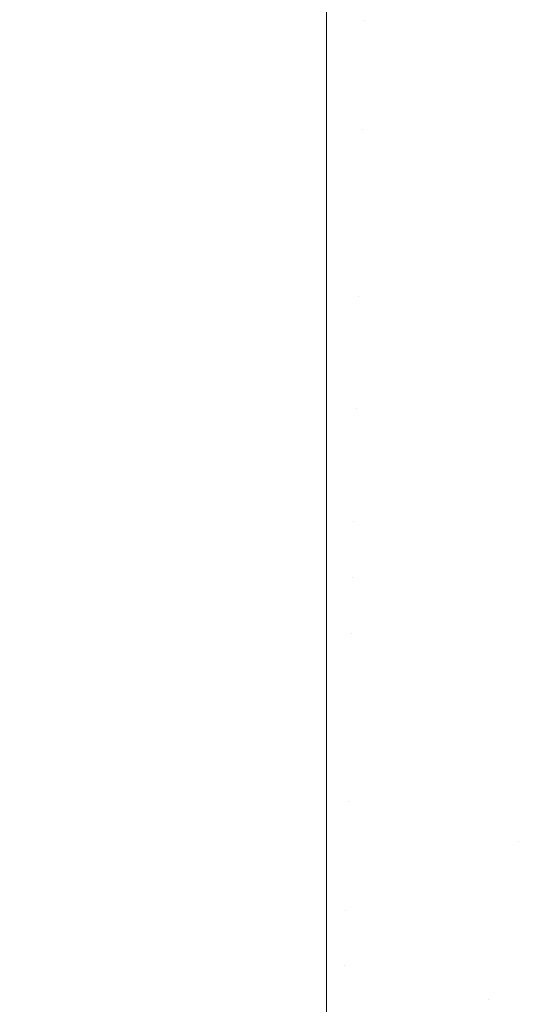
# Model space of a CAD drawing. Header units: centimetres. Extents: x -17.1 to 18.2, y 4.2 to 6.
# Tile 151 of 256: x -5.3088 to -5.2908, y 5.9307 to 5.9661. Entities that reach past the tile are written whole.
import ezdxf

# ---------------------------------------------------------------- set-up
doc = ezdxf.new("R2010")
doc.units = ezdxf.units.CM
doc.header["$LTSCALE"] = 2.54
doc.layers.add('Lucido design-1', color=7, linetype='Continuous')

# ---------------------------------------------------------------- blocks, each defined once
blk = doc.blocks.new('Gruppo-3-1')
at = {"color": 7, "linetype": 'Continuous', "lineweight": 9}
for points, invisible_edges in [([(-5.297794, 5.967771, -2276.995898), (-5.29639, 5.968048, -2276.995613), (-5.29643, 5.966111, -2276.997357)], 11), ([(-5.29639, 5.968048, -2276.995613), (-5.294988, 5.967948, -2276.995613), (-5.295068, 5.966014, -2276.997357), (-5.29643, 5.966111, -2276.997357)], 15), ([(-5.29371, 5.965854, -2276.997357), (-5.295068, 5.966014, -2276.997357), (-5.294988, 5.967948, -2276.995613), (-5.29359, 5.967783, -2276.995613)], 15), ([(18.147234, 5.967771, -2276.248442), (-17.020308, 5.967771, -2276.248442), (-17.020308, 5.964491, -2276.245566), (18.147234, 5.964491, -2276.245566)], 5), ([(-17.020308, 5.967771, -2276.995898), (-5.297794, 5.967771, -2276.995898), (-5.297794, 5.964491, -2276.998774), (-17.020308, 5.964491, -2276.998774)], 5), ([(-5.29643, 5.966111, -2276.997357), (-5.297794, 5.964491, -2276.998774), (-5.297794, 5.967771, -2276.995898)], 9), ([(-5.29359, 5.967783, -2276.995613), (-5.292198, 5.967553, -2276.995613), (-5.292358, 5.96563, -2276.997357), (-5.29371, 5.965854, -2276.997357)], 15), ([(-5.291013, 5.965343, -2276.997357), (-5.292358, 5.96563, -2276.997357), (-5.292198, 5.967553, -2276.995613), (-5.290814, 5.967257, -2276.995613)], 15), ([(-5.290814, 5.967257, -2276.995613), (-5.28944, 5.966898, -2276.995613), (-5.289679, 5.964994, -2276.997357), (-5.291013, 5.965343, -2276.997357)], 15), ([(-5.296471, 5.964152, -2276.999031), (-5.297794, 5.964491, -2276.998774), (-5.29643, 5.966111, -2276.997357)], 11), ([(-5.29643, 5.966111, -2276.997357), (-5.295068, 5.966014, -2276.997357), (-5.295149, 5.964058, -2276.999031), (-5.296471, 5.964152, -2276.999031)], 15), ([(-5.293831, 5.963903, -2276.999031), (-5.295149, 5.964058, -2276.999031), (-5.295068, 5.966014, -2276.997357), (-5.29371, 5.965854, -2276.997357)], 15), ([(-5.29371, 5.965854, -2276.997357), (-5.292358, 5.96563, -2276.997357), (-5.292519, 5.963685, -2276.999031), (-5.293831, 5.963903, -2276.999031)], 15), ([(-5.291215, 5.963407, -2276.999031), (-5.292519, 5.963685, -2276.999031), (-5.292358, 5.96563, -2276.997357), (-5.291013, 5.965343, -2276.997357)], 15), ([(-5.291013, 5.965343, -2276.997357), (-5.289679, 5.964994, -2276.997357), (-5.28992, 5.963068, -2276.999031), (-5.291215, 5.963407, -2276.999031)], 15), ([(18.147234, 5.964491, -2276.245566), (-17.020308, 5.964491, -2276.245566), (-17.020308, 5.961088, -2276.242835), (18.147234, 5.961088, -2276.242835)], 5), ([(-5.297794, 5.964491, -2276.998774), (-5.297794, 5.961088, -2277.001505), (-17.020308, 5.961088, -2277.001505), (-17.020308, 5.964178, -2276.999025)], 10), ([(-17.020308, 5.964178, -2276.999025), (-17.020308, 5.964491, -2276.998774), (-5.297794, 5.964491, -2276.998774)], 10), ([(-5.296512, 5.962175, -2277.000635), (-5.297794, 5.961088, -2277.001505), (-5.297794, 5.964491, -2276.998774), (-5.296471, 5.964152, -2276.999031)], 13), ([(-5.296471, 5.964152, -2276.999031), (-5.295149, 5.964058, -2276.999031), (-5.295231, 5.962084, -2277.000635), (-5.296512, 5.962175, -2277.000635)], 15), ([(-5.293954, 5.961933, -2277.000635), (-5.295231, 5.962084, -2277.000635), (-5.295149, 5.964058, -2276.999031), (-5.293831, 5.963903, -2276.999031)], 15), ([(-5.293831, 5.963903, -2276.999031), (-5.292519, 5.963685, -2276.999031), (-5.292682, 5.961723, -2277.000635), (-5.293954, 5.961933, -2277.000635)], 15), ([(-5.291418, 5.961453, -2277.000635), (-5.292682, 5.961723, -2277.000635), (-5.292519, 5.963685, -2276.999031), (-5.291215, 5.963407, -2276.999031)], 15), ([(-5.291215, 5.963407, -2276.999031), (-5.28992, 5.963068, -2276.999031), (-5.290163, 5.961125, -2277.000635), (-5.291418, 5.961453, -2277.000635)], 15), ([(-5.296553, 5.960183, -2277.00217), (-5.297794, 5.961088, -2277.001505), (-5.296512, 5.962175, -2277.000635)], 11), ([(-5.296512, 5.962175, -2277.000635), (-5.295231, 5.962084, -2277.000635), (-5.295313, 5.960095, -2277.00217), (-5.296553, 5.960183, -2277.00217)], 15), ([(-5.294077, 5.959949, -2277.00217), (-5.295313, 5.960095, -2277.00217), (-5.295231, 5.962084, -2277.000635), (-5.293954, 5.961933, -2277.000635)], 15), ([(-5.293954, 5.961933, -2277.000635), (-5.292682, 5.961723, -2277.000635), (-5.292847, 5.959745, -2277.00217), (-5.294077, 5.959949, -2277.00217)], 15), ([(-5.291623, 5.959484, -2277.00217), (-5.292847, 5.959745, -2277.00217), (-5.292682, 5.961723, -2277.000635), (-5.291418, 5.961453, -2277.000635)], 15), ([(-5.291418, 5.961453, -2277.000635), (-5.290163, 5.961125, -2277.000635), (-5.290409, 5.959167, -2277.00217), (-5.291623, 5.959484, -2277.00217)], 15), ([(18.147234, 5.961088, -2276.242835), (-17.020308, 5.961088, -2276.242835), (-17.020308, 5.95757, -2276.240255), (18.147234, 5.95757, -2276.240255)], 5), ([(-5.297794, 5.961088, -2277.001505), (-5.297794, 5.95757, -2277.004085), (-17.020308, 5.95757, -2277.004085), (-17.020308, 5.960201, -2277.002155)], 10), ([(-17.020308, 5.960201, -2277.002155), (-17.020308, 5.961088, -2277.001505), (-5.297794, 5.961088, -2277.001505)], 10), ([(-5.297794, 5.95757, -2277.004085), (-5.297794, 5.961088, -2277.001505), (-5.296553, 5.960183, -2277.00217), (-5.296594, 5.958178, -2277.003636)], 14), ([(-5.296594, 5.958178, -2277.003636), (-5.296553, 5.960183, -2277.00217), (-5.295313, 5.960095, -2277.00217), (-5.295396, 5.958093, -2277.003636)], 15), ([(-5.295396, 5.958093, -2277.003636), (-5.295313, 5.960095, -2277.00217), (-5.294077, 5.959949, -2277.00217), (-5.294201, 5.957952, -2277.003636)], 15), ([(-5.294201, 5.957952, -2277.003636), (-5.294077, 5.959949, -2277.00217), (-5.292847, 5.959745, -2277.00217), (-5.293012, 5.957755, -2277.003636)], 15), ([(-5.293012, 5.957755, -2277.003636), (-5.292847, 5.959745, -2277.00217), (-5.291623, 5.959484, -2277.00217), (-5.291829, 5.957503, -2277.003636)], 15), ([(-5.291829, 5.957503, -2277.003636), (-5.291623, 5.959484, -2277.00217), (-5.290409, 5.959167, -2277.00217), (-5.290655, 5.957196, -2277.003636)], 15), ([(-5.296594, 5.958178, -2277.003636), (-5.296636, 5.956163, -2277.005034), (-5.297794, 5.95757, -2277.004085)], 11), ([(-5.295396, 5.958093, -2277.003636), (-5.29548, 5.956081, -2277.005034), (-5.296636, 5.956163, -2277.005034), (-5.296594, 5.958178, -2277.003636)], 15), ([(-5.294201, 5.957952, -2277.003636), (-5.294326, 5.955945, -2277.005034), (-5.29548, 5.956081, -2277.005034), (-5.295396, 5.958093, -2277.003636)], 15), ([(-5.293012, 5.957755, -2277.003636), (-5.293178, 5.955755, -2277.005034), (-5.294326, 5.955945, -2277.005034), (-5.294201, 5.957952, -2277.003636)], 15), ([(-5.291829, 5.957503, -2277.003636), (-5.292037, 5.955511, -2277.005034), (-5.293178, 5.955755, -2277.005034), (-5.293012, 5.957755, -2277.003636)], 15), ([(18.147234, 5.95757, -2276.240255), (-17.020308, 5.95757, -2276.240255), (-17.020308, 5.953942, -2276.237831), (18.147234, 5.953942, -2276.237831)], 5), ([(-5.297794, 5.95757, -2277.004085), (-5.297794, 5.953942, -2277.006509), (-17.020308, 5.953942, -2277.006509), (-17.020308, 5.956178, -2277.005015)], 10), ([(-17.020308, 5.956178, -2277.005015), (-17.020308, 5.95757, -2277.004085), (-5.297794, 5.95757, -2277.004085)], 10), ([(-5.297794, 5.953942, -2277.006509), (-5.297794, 5.95757, -2277.004085), (-5.296636, 5.956163, -2277.005034)], 10), ([(-5.290655, 5.957196, -2277.003636), (-5.290904, 5.955215, -2277.005034), (-5.292037, 5.955511, -2277.005034), (-5.291829, 5.957503, -2277.003636)], 15), ([(-5.289492, 5.956835, -2277.003636), (-5.28978, 5.954867, -2277.005034), (-5.290904, 5.955215, -2277.005034), (-5.290655, 5.957196, -2277.003636)], 15), ([(-5.296636, 5.956163, -2277.005034), (-5.296678, 5.954142, -2277.006365), (-5.297794, 5.953942, -2277.006509)], 11), ([(-5.296678, 5.954142, -2277.006365), (-5.296636, 5.956163, -2277.005034), (-5.29548, 5.956081, -2277.005034), (-5.295563, 5.954063, -2277.006365)], 15), ([(-5.295563, 5.954063, -2277.006365), (-5.29548, 5.956081, -2277.005034), (-5.294326, 5.955945, -2277.005034), (-5.294452, 5.953931, -2277.006365)], 15), ([(-5.294452, 5.953931, -2277.006365), (-5.294326, 5.955945, -2277.005034), (-5.293178, 5.955755, -2277.005034), (-5.293345, 5.953748, -2277.006365)], 15), ([(-5.293345, 5.953748, -2277.006365), (-5.293178, 5.955755, -2277.005034), (-5.292037, 5.955511, -2277.005034), (-5.292245, 5.953513, -2277.006365)], 15), ([(-5.292245, 5.953513, -2277.006365), (-5.292037, 5.955511, -2277.005034), (-5.290904, 5.955215, -2277.005034), (-5.291153, 5.953228, -2277.006365)], 15), ([(-5.291153, 5.953228, -2277.006365), (-5.290904, 5.955215, -2277.005034), (-5.28978, 5.954867, -2277.005034), (-5.29007, 5.952892, -2277.006365)], 15), ([(-5.296678, 5.954142, -2277.006365), (-5.29672, 5.952115, -2277.00763), (-5.297794, 5.953942, -2277.006509)], 11), ([(-5.295563, 5.954063, -2277.006365), (-5.295647, 5.952039, -2277.00763), (-5.29672, 5.952115, -2277.00763), (-5.296678, 5.954142, -2277.006365)], 15), ([(18.147234, 5.953942, -2276.237831), (-17.020308, 5.953942, -2276.237831), (-17.020308, 5.950212, -2276.235567), (18.147234, 5.950212, -2276.235567)], 5), ([(-5.297794, 5.953942, -2277.006509), (-5.297794, 5.950212, -2277.008773), (-17.020308, 5.950212, -2277.008773), (-17.020308, 5.952128, -2277.00761)], 10), ([(-17.020308, 5.952128, -2277.00761), (-17.020308, 5.953942, -2277.006509), (-5.297794, 5.953942, -2277.006509)], 10), ([(-5.297794, 5.950212, -2277.008773), (-5.297794, 5.953942, -2277.006509), (-5.29672, 5.952115, -2277.00763)], 10), ([(-5.294452, 5.953931, -2277.006365), (-5.294577, 5.951913, -2277.00763), (-5.295647, 5.952039, -2277.00763), (-5.295563, 5.954063, -2277.006365)], 15), ([(-5.293345, 5.953748, -2277.006365), (-5.293512, 5.951737, -2277.00763), (-5.294577, 5.951913, -2277.00763), (-5.294452, 5.953931, -2277.006365)], 15), ([(-5.292245, 5.953513, -2277.006365), (-5.292453, 5.951511, -2277.00763), (-5.293512, 5.951737, -2277.00763), (-5.293345, 5.953748, -2277.006365)], 15), ([(-5.291153, 5.953228, -2277.006365), (-5.291402, 5.951236, -2277.00763), (-5.292453, 5.951511, -2277.00763), (-5.292245, 5.953513, -2277.006365)], 15), ([(-5.29007, 5.952892, -2277.006365), (-5.29036, 5.950913, -2277.00763), (-5.291402, 5.951236, -2277.00763), (-5.291153, 5.953228, -2277.006365)], 15), ([(-5.29672, 5.952115, -2277.00763), (-5.296762, 5.950087, -2277.008831), (-5.297794, 5.950212, -2277.008773)], 11), ([(-5.296762, 5.950087, -2277.008831), (-5.29672, 5.952115, -2277.00763), (-5.295647, 5.952039, -2277.00763), (-5.295731, 5.950014, -2277.008831)], 15), ([(-5.295731, 5.950014, -2277.008831), (-5.295647, 5.952039, -2277.00763), (-5.294577, 5.951913, -2277.00763), (-5.294703, 5.949893, -2277.008831)], 15), ([(-5.294703, 5.949893, -2277.008831), (-5.294577, 5.951913, -2277.00763), (-5.293512, 5.951737, -2277.00763), (-5.29368, 5.949723, -2277.008831)], 15), ([(-5.29368, 5.949723, -2277.008831), (-5.293512, 5.951737, -2277.00763), (-5.292453, 5.951511, -2277.00763), (-5.292662, 5.949506, -2277.008831)], 15), ([(-5.292662, 5.949506, -2277.008831), (-5.292453, 5.951511, -2277.00763), (-5.291402, 5.951236, -2277.00763), (-5.291652, 5.949242, -2277.008831)], 15), ([(-5.291652, 5.949242, -2277.008831), (-5.291402, 5.951236, -2277.00763), (-5.29036, 5.950913, -2277.00763), (-5.290651, 5.948932, -2277.008831)], 15), ([(18.147234, 5.950212, -2276.235567), (-17.020308, 5.950212, -2276.235567), (-17.020308, 5.946387, -2276.233469), (18.147234, 5.946387, -2276.233469)], 5), ([(-17.020308, 5.948071, -2277.009947), (-17.020308, 5.950212, -2277.008773), (-5.297794, 5.950212, -2277.008773), (-5.297794, 5.946387, -2277.010871)], 10), ([(-5.297794, 5.950212, -2277.008773), (-5.296762, 5.950087, -2277.008831), (-5.296804, 5.948059, -2277.009968)], 11), ([(-5.296804, 5.948059, -2277.009968), (-5.297794, 5.946387, -2277.010871), (-5.297794, 5.950212, -2277.008773)], 9), ([(-5.295731, 5.950014, -2277.008831), (-5.295815, 5.947989, -2277.009968), (-5.296804, 5.948059, -2277.009968), (-5.296762, 5.950087, -2277.008831)], 15), ([(-5.294703, 5.949893, -2277.008831), (-5.294829, 5.947872, -2277.009968), (-5.295815, 5.947989, -2277.009968), (-5.295731, 5.950014, -2277.008831)], 15), ([(-5.29368, 5.949723, -2277.008831), (-5.293847, 5.94771, -2277.009968), (-5.294829, 5.947872, -2277.009968), (-5.294703, 5.949893, -2277.008831)], 15), ([(-5.292662, 5.949506, -2277.008831), (-5.292871, 5.947501, -2277.009968), (-5.293847, 5.94771, -2277.009968), (-5.29368, 5.949723, -2277.008831)], 15), ([(-5.291652, 5.949242, -2277.008831), (-5.291902, 5.947248, -2277.009968), (-5.292871, 5.947501, -2277.009968), (-5.292662, 5.949506, -2277.008831)], 15), ([(-5.290651, 5.948932, -2277.008831), (-5.290941, 5.94695, -2277.009968), (-5.291902, 5.947248, -2277.009968), (-5.291652, 5.949242, -2277.008831)], 15), ([(-5.28966, 5.948576, -2277.008831), (-5.28999, 5.946609, -2277.009968), (-5.290941, 5.94695, -2277.009968), (-5.290651, 5.948932, -2277.008831)], 15), ([(-5.297794, 5.946387, -2277.010871), (-17.020308, 5.946387, -2277.010871), (-17.020308, 5.948071, -2277.009947)], 9), ([(-5.297794, 5.946387, -2277.010871), (-5.296804, 5.948059, -2277.009968), (-5.296846, 5.946033, -2277.011043)], 11), ([(-5.296846, 5.946033, -2277.011043), (-5.296804, 5.948059, -2277.009968), (-5.295815, 5.947989, -2277.009968), (-5.295899, 5.945966, -2277.011043)], 15), ([(-5.295899, 5.945966, -2277.011043), (-5.295815, 5.947989, -2277.009968), (-5.294829, 5.947872, -2277.009968), (-5.294954, 5.945854, -2277.011043)], 15), ([(-5.294954, 5.945854, -2277.011043), (-5.294829, 5.947872, -2277.009968), (-5.293847, 5.94771, -2277.009968), (-5.294014, 5.945698, -2277.011043)], 15), ([(-5.294014, 5.945698, -2277.011043), (-5.293847, 5.94771, -2277.009968), (-5.292871, 5.947501, -2277.009968), (-5.293079, 5.945499, -2277.011043)], 15), ([(-5.293079, 5.945499, -2277.011043), (-5.292871, 5.947501, -2277.009968), (-5.291902, 5.947248, -2277.009968), (-5.292151, 5.945256, -2277.011043)], 15), ([(-5.291231, 5.944971, -2277.011043), (-5.292151, 5.945256, -2277.011043), (-5.291902, 5.947248, -2277.009968), (-5.290941, 5.94695, -2277.009968)], 15), ([(-5.290941, 5.94695, -2277.009968), (-5.28999, 5.946609, -2277.009968), (-5.290321, 5.944644, -2277.011043), (-5.291231, 5.944971, -2277.011043)], 15), ([(18.147234, 5.946387, -2276.233469), (-17.020308, 5.946387, -2276.233469), (-17.020308, 5.942474, -2276.231539), (18.147234, 5.942474, -2276.231539)], 5), ([(-5.297794, 5.946387, -2277.010871), (-5.297794, 5.942474, -2277.012801), (-17.020308, 5.942474, -2277.012801), (-17.020308, 5.944022, -2277.012037)], 10), ([(-17.020308, 5.944022, -2277.012037), (-17.020308, 5.946387, -2277.010871), (-5.297794, 5.946387, -2277.010871)], 10), ([(-5.297794, 5.946387, -2277.010871), (-5.296846, 5.946033, -2277.011043), (-5.296888, 5.944011, -2277.012058)], 11), ([(-5.296888, 5.944011, -2277.012058), (-5.297794, 5.942474, -2277.012801), (-5.297794, 5.946387, -2277.010871)], 9), ([(-5.295899, 5.945966, -2277.011043), (-5.295982, 5.943947, -2277.012058), (-5.296888, 5.944011, -2277.012058), (-5.296846, 5.946033, -2277.011043)], 15), ([(-5.294954, 5.945854, -2277.011043), (-5.29508, 5.94384, -2277.012058), (-5.295982, 5.943947, -2277.012058), (-5.295899, 5.945966, -2277.011043)], 15), ([(-5.294014, 5.945698, -2277.011043), (-5.294181, 5.943691, -2277.012058), (-5.29508, 5.94384, -2277.012058), (-5.294954, 5.945854, -2277.011043)], 15), ([(-5.293079, 5.945499, -2277.011043), (-5.293287, 5.943501, -2277.012058), (-5.294181, 5.943691, -2277.012058), (-5.294014, 5.945698, -2277.011043)], 15), ([(-5.292151, 5.945256, -2277.011043), (-5.2924, 5.943269, -2277.012058), (-5.293287, 5.943501, -2277.012058), (-5.293079, 5.945499, -2277.011043)], 15), ([(-5.291521, 5.942996, -2277.012058), (-5.2924, 5.943269, -2277.012058), (-5.292151, 5.945256, -2277.011043), (-5.291231, 5.944971, -2277.011043)], 15), ([(-5.291231, 5.944971, -2277.011043), (-5.290321, 5.944644, -2277.011043), (-5.290651, 5.942684, -2277.012058), (-5.291521, 5.942996, -2277.012058)], 15), ([(-5.296929, 5.941995, -2277.013013), (-5.297794, 5.942474, -2277.012801), (-5.296888, 5.944011, -2277.012058)], 11), ([(-5.296888, 5.944011, -2277.012058), (-5.295982, 5.943947, -2277.012058), (-5.296066, 5.941934, -2277.013013), (-5.296929, 5.941995, -2277.013013)], 15), ([(-5.295205, 5.941832, -2277.013013), (-5.296066, 5.941934, -2277.013013), (-5.295982, 5.943947, -2277.012058), (-5.29508, 5.94384, -2277.012058)], 15), ([(-5.29508, 5.94384, -2277.012058), (-5.294181, 5.943691, -2277.012058), (-5.294347, 5.94169, -2277.013013), (-5.295205, 5.941832, -2277.013013)], 15), ([(-5.293495, 5.941509, -2277.013013), (-5.294347, 5.94169, -2277.013013), (-5.294181, 5.943691, -2277.012058), (-5.293287, 5.943501, -2277.012058)], 15), ([(-5.293287, 5.943501, -2277.012058), (-5.2924, 5.943269, -2277.012058), (-5.292649, 5.941287, -2277.013013), (-5.293495, 5.941509, -2277.013013)], 15), ([(-5.29181, 5.941027, -2277.013013), (-5.292649, 5.941287, -2277.013013), (-5.2924, 5.943269, -2277.012058), (-5.291521, 5.942996, -2277.012058)], 15), ([(-5.291521, 5.942996, -2277.012058), (-5.290651, 5.942684, -2277.012058), (-5.290979, 5.940729, -2277.013013), (-5.29181, 5.941027, -2277.013013)], 15), ([(-17.020308, 5.942474, -2276.231539), (-17.020308, 5.93848, -2276.229782), (18.147234, 5.93848, -2276.229782), (18.147234, 5.939998, -2276.23045)], 10), ([(18.147234, 5.939998, -2276.23045), (18.147234, 5.942474, -2276.231539), (-17.020308, 5.942474, -2276.231539)], 10), ([(-5.297794, 5.942474, -2277.012801), (-5.297794, 5.93848, -2277.014558), (-17.020308, 5.93848, -2277.014558), (-17.020308, 5.939998, -2277.01389)], 10), ([(-17.020308, 5.939998, -2277.01389), (-17.020308, 5.942474, -2277.012801), (-5.297794, 5.942474, -2277.012801)], 10), ([(-5.296971, 5.939988, -2277.013911), (-5.297794, 5.93848, -2277.014558), (-5.297794, 5.942474, -2277.012801), (-5.296929, 5.941995, -2277.013013)], 13), ([(-5.290159, 5.940394, -2277.013013), (-5.290979, 5.940729, -2277.013013), (-5.290651, 5.942684, -2277.012058), (-5.28979, 5.942333, -2277.012058)], 15), ([(-5.296929, 5.941995, -2277.013013), (-5.296066, 5.941934, -2277.013013), (-5.296149, 5.93993, -2277.013911), (-5.296971, 5.939988, -2277.013911)], 15), ([(-5.295329, 5.939833, -2277.013911), (-5.296149, 5.93993, -2277.013911), (-5.296066, 5.941934, -2277.013013), (-5.295205, 5.941832, -2277.013013)], 15), ([(-5.295205, 5.941832, -2277.013013), (-5.294347, 5.94169, -2277.013013), (-5.294513, 5.939698, -2277.013911), (-5.295329, 5.939833, -2277.013911)], 15), ([(-5.293701, 5.939524, -2277.013911), (-5.294513, 5.939698, -2277.013911), (-5.294347, 5.94169, -2277.013013), (-5.293495, 5.941509, -2277.013013)], 15), ([(-5.293495, 5.941509, -2277.013013), (-5.292649, 5.941287, -2277.013013), (-5.292896, 5.939314, -2277.013911), (-5.293701, 5.939524, -2277.013911)], 15), ([(-5.292097, 5.939066, -2277.013911), (-5.292896, 5.939314, -2277.013911), (-5.292649, 5.941287, -2277.013013), (-5.29181, 5.941027, -2277.013013)], 15), ([(-5.29181, 5.941027, -2277.013013), (-5.290979, 5.940729, -2277.013013), (-5.291307, 5.938783, -2277.013911), (-5.292097, 5.939066, -2277.013911)], 15), ([(-5.290526, 5.938464, -2277.013911), (-5.291307, 5.938783, -2277.013911), (-5.290979, 5.940729, -2277.013013), (-5.290159, 5.940394, -2277.013013)], 15), ([(-5.297794, 5.93848, -2277.014558), (-5.296971, 5.939988, -2277.013911), (-5.297012, 5.93799, -2277.014752)], 11), ([(-5.297012, 5.93799, -2277.014752), (-5.296971, 5.939988, -2277.013911), (-5.296149, 5.93993, -2277.013911), (-5.296231, 5.937935, -2277.014752)], 15), ([(-5.296231, 5.937935, -2277.014752), (-5.296149, 5.93993, -2277.013911), (-5.295329, 5.939833, -2277.013911), (-5.295453, 5.937843, -2277.014752)], 15), ([(-5.295453, 5.937843, -2277.014752), (-5.295329, 5.939833, -2277.013911), (-5.294513, 5.939698, -2277.013911), (-5.294678, 5.937714, -2277.014752)], 15), ([(-5.293907, 5.93755, -2277.014752), (-5.294678, 5.937714, -2277.014752), (-5.294513, 5.939698, -2277.013911), (-5.293701, 5.939524, -2277.013911)], 15), ([(-5.293701, 5.939524, -2277.013911), (-5.292896, 5.939314, -2277.013911), (-5.293142, 5.93735, -2277.014752), (-5.293907, 5.93755, -2277.014752)], 15), ([(-5.292383, 5.937115, -2277.014752), (-5.293142, 5.93735, -2277.014752), (-5.292896, 5.939314, -2277.013911), (-5.292097, 5.939066, -2277.013911)], 15), ([(-5.292097, 5.939066, -2277.013911), (-5.291307, 5.938783, -2277.013911), (-5.291633, 5.936846, -2277.014752), (-5.292383, 5.937115, -2277.014752)], 15), ([(-17.020308, 5.93848, -2276.229782), (-17.020308, 5.934414, -2276.228201), (18.147234, 5.934414, -2276.228201), (18.147234, 5.938005, -2276.229597)], 10), ([(18.147234, 5.938005, -2276.229597), (18.147234, 5.93848, -2276.229782), (-17.020308, 5.93848, -2276.229782)], 10), ([(-5.297794, 5.93848, -2277.014558), (-17.020308, 5.936013, -2277.015518), (-17.020308, 5.938005, -2277.014743)], 9), ([(-5.297794, 5.93848, -2277.014558), (-5.297794, 5.934414, -2277.016139), (-17.020308, 5.934414, -2277.016139), (-17.020308, 5.936013, -2277.015518)], 10), ([(-17.020308, 5.938005, -2277.014743), (-17.020308, 5.93848, -2277.014558), (-5.297794, 5.93848, -2277.014558)], 10), ([(-5.297012, 5.93799, -2277.014752), (-5.297053, 5.936004, -2277.015539), (-5.297794, 5.934414, -2277.016139), (-5.297794, 5.93848, -2277.014558)], 11), ([(-5.290891, 5.936543, -2277.014752), (-5.291633, 5.936846, -2277.014752), (-5.291307, 5.938783, -2277.013911), (-5.290526, 5.938464, -2277.013911)], 15), ([(-5.290526, 5.938464, -2277.013911), (-5.289754, 5.93811, -2277.013911), (-5.290158, 5.936207, -2277.014752), (-5.290891, 5.936543, -2277.014752)], 15), ([(-5.296231, 5.937935, -2277.014752), (-5.296314, 5.935951, -2277.015539), (-5.297053, 5.936004, -2277.015539), (-5.297012, 5.93799, -2277.014752)], 15), ([(-5.295453, 5.937843, -2277.014752), (-5.295576, 5.935864, -2277.015539), (-5.296314, 5.935951, -2277.015539), (-5.296231, 5.937935, -2277.014752)], 15), ([(-5.294678, 5.937714, -2277.014752), (-5.294841, 5.935742, -2277.015539), (-5.295576, 5.935864, -2277.015539), (-5.295453, 5.937843, -2277.014752)], 15), ([(-5.294111, 5.935587, -2277.015539), (-5.294841, 5.935742, -2277.015539), (-5.294678, 5.937714, -2277.014752), (-5.293907, 5.93755, -2277.014752)], 15), ([(-5.293907, 5.93755, -2277.014752), (-5.293142, 5.93735, -2277.014752), (-5.293386, 5.935397, -2277.015539), (-5.294111, 5.935587, -2277.015539)], 15), ([(-5.292668, 5.935174, -2277.015539), (-5.293386, 5.935397, -2277.015539), (-5.293142, 5.93735, -2277.014752), (-5.292383, 5.937115, -2277.014752)], 15), ([(-5.292383, 5.937115, -2277.014752), (-5.291633, 5.936846, -2277.014752), (-5.291957, 5.934919, -2277.015539), (-5.292668, 5.935174, -2277.015539)], 15), ([(-5.291957, 5.934919, -2277.015539), (-5.291633, 5.936846, -2277.014752), (-5.290891, 5.936543, -2277.014752)], 11), ([(-5.290891, 5.936543, -2277.014752), (-5.290158, 5.936207, -2277.014752), (-5.29056, 5.934314, -2277.015539), (-5.291957, 5.934919, -2277.015539)], 15), ([(-5.297794, 5.934414, -2277.016139), (-5.297053, 5.936004, -2277.015539), (-5.297094, 5.93403, -2277.016272)], 11), ([(-5.297094, 5.93403, -2277.016272), (-5.297053, 5.936004, -2277.015539), (-5.296314, 5.935951, -2277.015539), (-5.296395, 5.93398, -2277.016272)], 15), ([(-5.296395, 5.93398, -2277.016272), (-5.296314, 5.935951, -2277.015539), (-5.295576, 5.935864, -2277.015539), (-5.295698, 5.933898, -2277.016272)], 15), ([(-5.295698, 5.933898, -2277.016272), (-5.295576, 5.935864, -2277.015539), (-5.294841, 5.935742, -2277.015539), (-5.295004, 5.933783, -2277.016272)], 15), ([(-5.295004, 5.933783, -2277.016272), (-5.294841, 5.935742, -2277.015539), (-5.294111, 5.935587, -2277.015539), (-5.294314, 5.933636, -2277.016272)], 15), ([(-5.294314, 5.933636, -2277.016272), (-5.294111, 5.935587, -2277.015539), (-5.293386, 5.935397, -2277.015539), (-5.29363, 5.933457, -2277.016272)], 15), ([(-5.29363, 5.933457, -2277.016272), (-5.293386, 5.935397, -2277.015539), (-5.292668, 5.935174, -2277.015539), (-5.292951, 5.933246, -2277.016272)], 15), ([(-5.292951, 5.933246, -2277.016272), (-5.292668, 5.935174, -2277.015539), (-5.291957, 5.934919, -2277.015539), (-5.292279, 5.933005, -2277.016272)], 15), ([(-5.292279, 5.933005, -2277.016272), (-5.291957, 5.934919, -2277.015539), (-5.29056, 5.934314, -2277.015539), (-5.290959, 5.932434, -2277.016272)], 15), ([(18.147234, 5.934414, -2276.228201), (-17.020308, 5.934414, -2276.228201), (-17.020308, 5.930283, -2276.226798), (18.147234, 5.930283, -2276.226798)], 5), ([(-5.297794, 5.934414, -2277.016139), (-5.297794, 5.930283, -2277.017542), (-17.020308, 5.930283, -2277.017542), (-17.020308, 5.932078, -2277.016932)], 10), ([(-17.020308, 5.932078, -2277.016932), (-17.020308, 5.934414, -2277.016139), (-5.297794, 5.934414, -2277.016139)], 10), ([(-5.297794, 5.934414, -2277.016139), (-5.297094, 5.93403, -2277.016272), (-5.297135, 5.93207, -2277.016954)], 11), ([(-5.297135, 5.93207, -2277.016954), (-5.297794, 5.930283, -2277.017542), (-5.297794, 5.934414, -2277.016139)], 9), ([(-5.290959, 5.932434, -2277.016272), (-5.29056, 5.934314, -2277.015539), (-5.289203, 5.933589, -2277.015539), (-5.289677, 5.931748, -2277.016272)], 15), ([(-5.296395, 5.93398, -2277.016272), (-5.296476, 5.932024, -2277.016954), (-5.297135, 5.93207, -2277.016954), (-5.297094, 5.93403, -2277.016272)], 15), ([(-5.295698, 5.933898, -2277.016272), (-5.29582, 5.931946, -2277.016954), (-5.296476, 5.932024, -2277.016954), (-5.296395, 5.93398, -2277.016272)], 15), ([(-5.295004, 5.933783, -2277.016272), (-5.295166, 5.931838, -2277.016954), (-5.29582, 5.931946, -2277.016954), (-5.295698, 5.933898, -2277.016272)], 15), ([(-5.294314, 5.933636, -2277.016272), (-5.294516, 5.931699, -2277.016954), (-5.295166, 5.931838, -2277.016954), (-5.295004, 5.933783, -2277.016272)], 15), ([(-5.29363, 5.933457, -2277.016272), (-5.293871, 5.93153, -2277.016954), (-5.294516, 5.931699, -2277.016954), (-5.294314, 5.933636, -2277.016272)], 15), ([(-5.292951, 5.933246, -2277.016272), (-5.293231, 5.931332, -2277.016954), (-5.293871, 5.93153, -2277.016954), (-5.29363, 5.933457, -2277.016272)], 15), ([(-5.292279, 5.933005, -2277.016272), (-5.292598, 5.931105, -2277.016954), (-5.293231, 5.931332, -2277.016954), (-5.292951, 5.933246, -2277.016272)], 15), ([(-5.291972, 5.93085, -2277.016954), (-5.292598, 5.931105, -2277.016954), (-5.292279, 5.933005, -2277.016272), (-5.290959, 5.932434, -2277.016272)], 15), ([(-5.290959, 5.932434, -2277.016272), (-5.291355, 5.930567, -2277.016954), (-5.291972, 5.93085, -2277.016954)], 11), ([(-5.290746, 5.930257, -2277.016954), (-5.291355, 5.930567, -2277.016954), (-5.290959, 5.932434, -2277.016272), (-5.289677, 5.931748, -2277.016272)], 15), ([(-5.297215, 5.928198, -2277.01817), (-5.297794, 5.930283, -2277.017542), (-5.297135, 5.93207, -2277.016954)], 11), ([(-5.297215, 5.928198, -2277.01817), (-5.297135, 5.93207, -2277.016954), (-5.296557, 5.930082, -2277.017586)], 11), ([(-5.297135, 5.93207, -2277.016954), (-5.296476, 5.932024, -2277.016954), (-5.296557, 5.930082, -2277.017586)], 11), ([(-5.296557, 5.930082, -2277.017586), (-5.296476, 5.932024, -2277.016954), (-5.29582, 5.931946, -2277.016954), (-5.29594, 5.930009, -2277.017586)], 15), ([(-5.29594, 5.930009, -2277.017586), (-5.29582, 5.931946, -2277.016954), (-5.295166, 5.931838, -2277.016954), (-5.295326, 5.929908, -2277.017586)], 15), ([(-5.295326, 5.929908, -2277.017586), (-5.295166, 5.931838, -2277.016954), (-5.294516, 5.931699, -2277.016954), (-5.294716, 5.929778, -2277.017586)], 15), ([(-5.294716, 5.929778, -2277.017586), (-5.294516, 5.931699, -2277.016954), (-5.293871, 5.93153, -2277.016954), (-5.29411, 5.929619, -2277.017586)], 15), ([(-5.29411, 5.929619, -2277.017586), (-5.293871, 5.93153, -2277.016954), (-5.293231, 5.931332, -2277.016954), (-5.29351, 5.929433, -2277.017586)], 15), ([(-5.29351, 5.929433, -2277.017586), (-5.293231, 5.931332, -2277.016954), (-5.292598, 5.931105, -2277.016954), (-5.292915, 5.92922, -2277.017586)], 15), ([(-5.292915, 5.92922, -2277.017586), (-5.292598, 5.931105, -2277.016954), (-5.291972, 5.93085, -2277.016954), (-5.292328, 5.92898, -2277.017586)], 15), ([(-5.292328, 5.92898, -2277.017586), (-5.291972, 5.93085, -2277.016954), (-5.291355, 5.930567, -2277.016954), (-5.291748, 5.928714, -2277.017586)], 15)]:
    blk.add_3dface(points, dxfattribs=dict(at, invisible_edges=invisible_edges))
blk = doc.blocks.new('Gruppo-4-1')
at = {"color": 7}
blk.add_blockref('Gruppo-3-1', (0, 0), dxfattribs=at)

msp = doc.modelspace()

# ---------------------------------------------------------------- block references
at = {"layer": 'Lucido design-1', "color": 7}
msp.add_blockref('Gruppo-4-1', (0, 0), dxfattribs=at)

doc.saveas('drawing.dxf')
